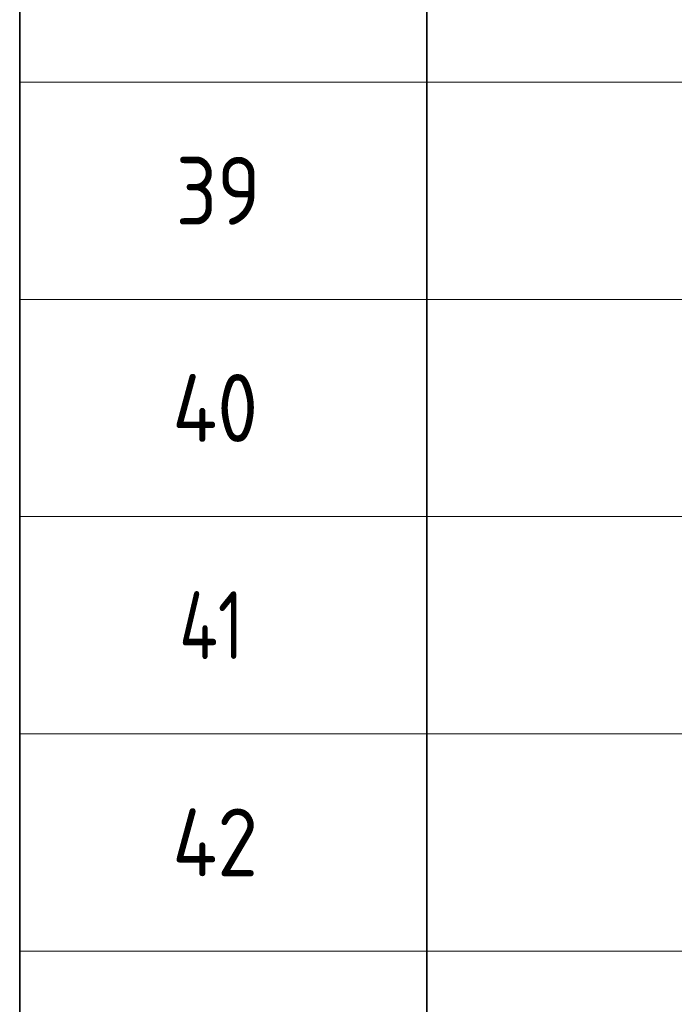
# Model space of a CAD drawing. Header units: metres. Extents: x -38 to 107, y -15 to 21.
# Tile 47 of 254: x 67.92 to 70.33, y 0.28 to 3.9. Entities that reach past the tile are written whole.
import ezdxf

# ---------------------------------------------------------------- set-up
doc = ezdxf.new("R2010")
doc.units = ezdxf.units.M
doc.layers.add('XR$5$Текст_ примечание', color=7, linetype='Continuous', lineweight=13)
doc.styles.add('ISOCPEUR', font='txt')

msp = doc.modelspace()

# ---------------------------------------------------------------- linework, layer by layer
at = {"layer": 'XR$5$Текст_ примечание', "color": 7, "linetype": 'Continuous', "lineweight": 35, "transparency": 33554687}
for p, q in [((67.9198, 4.4717), (67.9198, 3.6717)), ((69.4198, 4.4717), (69.4198, 3.6717)), ((67.9198, 3.6717), (67.9198, 2.8717)), ((69.4198, 3.6717), (69.4198, 2.8717)), ((67.9198, 2.8717), (67.9198, 2.0717)), ((69.4198, 2.8717), (69.4198, 2.0717)), ((67.9198, 2.0717), (67.9198, 1.2717)), ((69.4198, 2.0717), (69.4198, 1.2717)), ((67.9198, 1.2717), (67.9198, 0.4717)), ((69.4198, 1.2717), (69.4198, 0.4717)), ((67.9198, 0.4717), (67.9198, -0.3283)), ((69.4198, 0.4717), (69.4198, -0.3283))]:
    msp.add_line(p, q, dxfattribs=at)
at = {"layer": 'XR$5$Текст_ примечание', "color": 7, "linetype": 'Continuous', "lineweight": 13, "transparency": 33554687}
for p, q in [((86.4198, 3.6717), (67.9198, 3.6717)), ((86.4198, 2.8717), (67.9198, 2.8717)), ((86.4198, 2.0717), (67.9198, 2.0717)), ((86.4198, 1.2717), (67.9198, 1.2717)), ((86.4198, 0.4717), (67.9198, 0.4717))]:
    msp.add_line(p, q, dxfattribs=at)

# ---------------------------------------------------------------- texts
at = {"layer": 'XR$5$Текст_ примечание', "color": 7, "linetype": 'Continuous', "lineweight": 35, "transparency": 33554687, "char_height": 0.25, "attachment_point": 7, "style": 'ISOCPEUR'}
for s, insert, width in [('\\W0.87;39', (68.4948, 3.1467), 0.45901), ('\\W0.88;40', (68.4823, 2.3467), 0.484994), ('\\W0.76;41', (68.5073, 1.5467), 0.420468), ('\\W0.88;42', (68.4823, 0.7467), 0.484994)]:
    msp.add_mtext(s, dxfattribs=dict(at, insert=insert, width=width))

doc.saveas('drawing.dxf')
